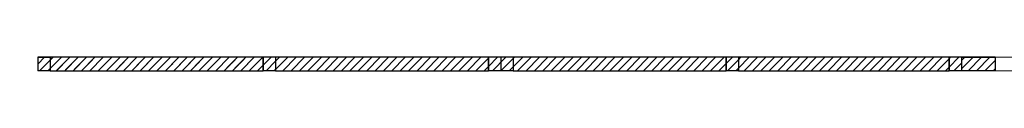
# Model space of a CAD drawing. Header units: millimetres. Extents: x 27545 to 248933, y 18062 to 157451.
# Tile 6 of 19: x 49743 to 76095, y 69086 to 69446. Entities that reach past the tile are written whole.
import ezdxf

# ---------------------------------------------------------------- set-up
doc = ezdxf.new("R2010")
doc.units = ezdxf.units.MM
doc.layers.add('A_KRESKOWANIE_ŚCIANA', color=251, linetype='Continuous')
doc.layers.add('A_ŚCIANA', color=1, linetype='Continuous')
doc.layers.add('ECIANY_ZEWNETRZNE', color=7, linetype='Continuous', lineweight=0)
pattern_1 = [(225, (-95290.78, -18556.02), (112.2532, -112.2532), [])]

msp = doc.modelspace()

# ---------------------------------------------------------------- hatches: boundary and pattern name
at = {"layer": 'A_KRESKOWANIE_ŚCIANA'}
h = msp.add_hatch(dxfattribs=at)
h.set_pattern_fill('ANSI31', color=256, scale=50, angle=180, style=0)
h.set_pattern_definition(pattern_1)
h.paths.add_polyline_path([(38521.18881, 69445.77696), (38521.18881, 69085.77696), (38191.18881, 69085.77696), (38191.18881, 69445.77696)])
h.paths.add_polyline_path([(44198.18881, 69445.77696), (44198.18881, 69085.77696), (44528.18881, 69085.77696), (44528.18881, 69445.77696)])
h.paths.add_polyline_path([(50558.18881, 69445.77696), (50558.18881, 69085.77696), (50228.18881, 69085.77696), (50228.18881, 69445.77696)])
h.paths.add_polyline_path([(50228.18881, 69445.77696), (50558.18881, 69445.77696)], flags=17)
h.paths.add_polyline_path([(56258.18881, 69085.77696), (56258.18881, 69445.77696)], flags=17)
h.paths.add_polyline_path([(56588.18881, 69445.77696), (56588.18881, 69085.77696), (56258.18881, 69085.77696), (56258.18881, 69445.77696)], flags=0)
edge = h.paths.add_edge_path()
edge.add_line((50558.18881, 69445.77696), (50558.18881, 69085.77696))
edge.add_line((56588.18881, 69445.77696), (56588.18881, 69085.77696))
h = msp.add_hatch(dxfattribs=at)
h.set_pattern_fill('ANSI31', color=256, scale=50, angle=180, style=0)
h.set_pattern_definition(pattern_1)
h.paths.add_polyline_path([(50558.18881, 69445.77696), (50558.18881, 69085.77696), (50228.18881, 69085.77696), (50228.18881, 69445.77696)])
h = msp.add_hatch(dxfattribs=at)
h.set_pattern_fill('ANSI31', color=256, scale=50, angle=180, style=0)
h.set_pattern_definition(pattern_1)
h.paths.add_polyline_path([(56258.18881, 69445.77696), (50558.18881, 69445.77696), (50558.18881, 69085.77696), (56258.18881, 69085.77696)])
h.paths.add_polyline_path([(56588.18881, 69445.77696), (56588.18881, 69085.77696), (62288.18881, 69085.77696), (62288.18881, 69445.77696)])
h = msp.add_hatch(dxfattribs=at)
h.set_pattern_fill('ANSI31', color=256, scale=50, angle=180, style=0)
h.set_pattern_definition(pattern_1)
h.paths.add_polyline_path([(56588.18881, 69085.77696), (56258.18881, 69085.77696), (56258.18881, 69445.77696), (56588.18881, 69445.77696)])
h = msp.add_hatch(dxfattribs=at)
h.set_pattern_fill('ANSI31', color=256, scale=50, angle=180, style=0)
h.set_pattern_definition(pattern_1)
h.paths.add_polyline_path([(62288.18881, 69085.77696), (62288.18881, 69445.77696), (62948.18881, 69445.77696), (62948.18881, 69085.77696)])
h = msp.add_hatch(dxfattribs=at)
h.set_pattern_fill('ANSI31', color=256, scale=50, angle=180, style=0)
h.set_pattern_definition(pattern_1)
h.paths.add_polyline_path([(62948.18881, 69445.77696), (62948.18881, 69085.77696), (68648.18881, 69085.77696), (68648.18881, 69445.77696)])
h.paths.add_polyline_path([(68978.18881, 69445.77696), (68978.18881, 69085.77696), (74618.18881, 69085.77696), (74618.18881, 69445.77696)])
h = msp.add_hatch(dxfattribs=at)
h.set_pattern_fill('ANSI31', color=256, scale=50, angle=180, style=0)
h.set_pattern_definition(pattern_1)
h.paths.add_polyline_path([(68648.18881, 69085.77696), (68648.18881, 69445.77696), (68978.18881, 69445.77696), (68978.18881, 69085.77696)])
h = msp.add_hatch(dxfattribs=at)
h.set_pattern_fill('ANSI31', color=256, scale=50, angle=180, style=0)
h.set_pattern_definition(pattern_1)
h.paths.add_polyline_path([(74618.18881, 69085.77696), (74618.18881, 69445.77696), (74948.18881, 69445.77696), (74948.18881, 69085.77696)])
h = msp.add_hatch(dxfattribs=at)
h.set_pattern_fill('ANSI31', color=256, scale=50, angle=180, style=0)
h.set_pattern_definition([(225, (-591524.05, -877972.4), (112.253202, -112.253202), [])])
h.paths.add_polyline_path([(74948.18881, 69445.77696), (74948.18881, 69085.77696), (75848.18881, 69085.77696), (75848.18881, 69445.77696)])

# ---------------------------------------------------------------- linework, layer by layer
at = {"color": 1}
for p, q in [((50558.18881, 69445.77696), (50228.18881, 69445.77696)), ((50228.18881, 69445.77696), (50228.18881, 69085.77696)), ((50558.18881, 69445.77696), (50558.18881, 69085.77696)), ((56588.18881, 69445.77696), (56258.18881, 69445.77696)), ((56258.18881, 69445.77696), (56258.18881, 69085.77696)), ((56588.18881, 69445.77696), (56588.18881, 69085.77696)), ((62948.18881, 69445.77696), (62288.18881, 69445.77696)), ((62288.18881, 69445.77696), (62288.18881, 69085.77696)), ((62618.18881, 69445.77696), (62618.18881, 69085.77696)), ((62948.18881, 69445.77696), (62948.18881, 69085.77696)), ((68978.18881, 69445.77696), (68648.18881, 69445.77696)), ((68648.18881, 69445.77696), (68648.18881, 69085.77696)), ((68978.18881, 69445.77696), (68978.18881, 69085.77696)), ((74948.18881, 69445.77696), (74618.18881, 69445.77696)), ((74618.18881, 69445.77696), (74618.18881, 69085.77696)), ((75848.18881, 69445.77696), (74748.18881, 69445.77696)), ((74948.18881, 69445.77696), (74948.18881, 69085.77696)), ((50558.18881, 69085.77696), (50228.18881, 69085.77696)), ((56588.18881, 69085.77696), (56258.18881, 69085.77696)), ((62948.18881, 69085.77696), (62288.18881, 69085.77696)), ((68978.18881, 69085.77696), (68648.18881, 69085.77696)), ((74948.18881, 69085.77696), (74618.18881, 69085.77696))]:
    msp.add_line(p, q, dxfattribs=at)
at = {"layer": 'A_ŚCIANA'}
for p, q in [((50228.18881, 69445.77696), (50558.18881, 69445.77696)), ((56258.18881, 69445.77696), (50558.18881, 69445.77696)), ((50558.18881, 69445.77696), (50558.18881, 69085.77696)), ((56258.18881, 69085.77696), (56258.18881, 69445.77696)), ((62288.18881, 69445.77696), (56588.18881, 69445.77696)), ((56588.18881, 69445.77696), (56588.18881, 69085.77696)), ((62288.18881, 69085.77696), (62288.18881, 69445.77696)), ((68648.18881, 69445.77696), (62948.18881, 69445.77696)), ((62948.18881, 69445.77696), (62948.18881, 69085.77696)), ((68648.18881, 69085.77696), (68648.18881, 69445.77696)), ((74618.18881, 69445.77696), (68978.18881, 69445.77696)), ((68978.18881, 69445.77696), (68978.18881, 69085.77696)), ((74618.18881, 69085.77696), (74618.18881, 69445.77696)), ((74948.18881, 69445.77696), (74948.18881, 69085.77696)), ((74948.18881, 69445.77696), (75848.18881, 69445.77696)), ((75848.18881, 69445.77696), (75848.18881, 69085.77696)), ((50558.18881, 69085.77696), (56258.18881, 69085.77696)), ((56588.18881, 69085.77696), (62288.18881, 69085.77696)), ((62948.18881, 69085.77696), (68648.18881, 69085.77696)), ((68978.18881, 69085.77696), (74618.18881, 69085.77696)), ((75848.18881, 69085.77696), (74948.18881, 69085.77696))]:
    msp.add_line(p, q, dxfattribs=at)
at = {"layer": 'ECIANY_ZEWNETRZNE', "color": 30, "linetype": 'Continuous'}
for p, q in [((75848.18881, 69445.77696), (78848.18881, 69445.77696)), ((78848.18881, 69085.77696), (75848.18881, 69085.77696))]:
    msp.add_line(p, q, dxfattribs=at)

doc.saveas('drawing.dxf')
